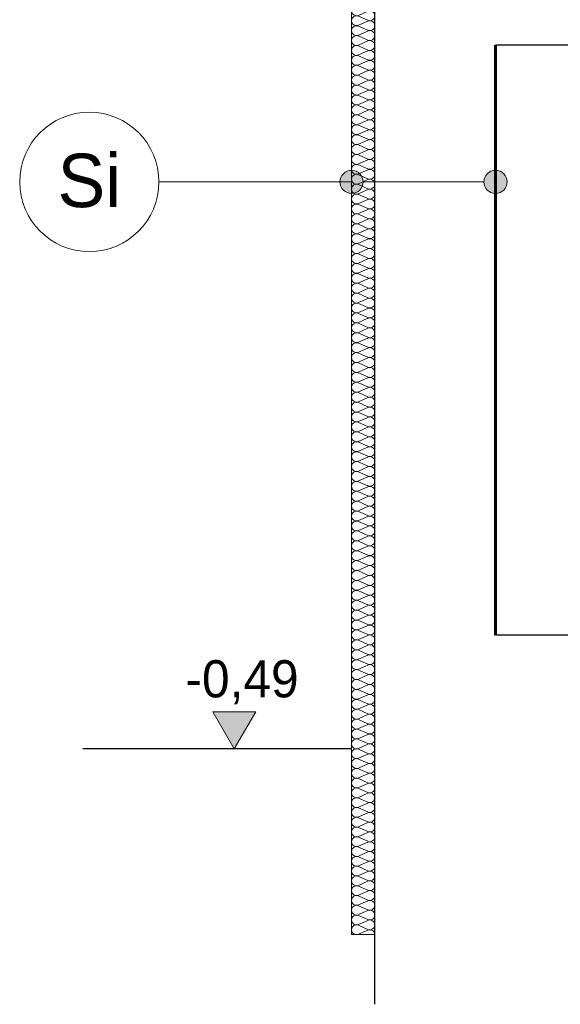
# Model space of a CAD drawing. Extents: x -623047 to -199286, y -27077 to 168279.
# Tile 17 of 194: x -597593 to -595264, y -13920 to -9680. Entities that reach past the tile are written whole.
import ezdxf

# ---------------------------------------------------------------- set-up
doc = ezdxf.new("R2010")
doc.units = 0
doc.header["$MEASUREMENT"] = 0
for name, color, linetype in [('Arch opisy', 7, 'Continuous'), ('Inwent Izolacje', 7, 'Continuous'), ('INWENT WYMIARY', 7, 'Continuous')]:
    doc.layers.add(name, color=color, linetype=linetype)
for name, color, linetype, lineweight in [('Arch opisy_Nr_Pióra__1', 7, 'Continuous', 25), ('Arch opisy_Nr_Pióra__21', 7, 'Continuous', 9), ('INWENT KONST. DREWNIANA_Nr_Pióra__1', 7, 'Continuous', 25), ('INWENT TEREN_Nr_Pióra__1', 7, 'Continuous', 25), ('INWENT WYMIARY_Nr_Pióra__21', 7, 'Continuous', 9), ('INWENT.ŚCIANY_Nr_Pióra__1', 7, 'Continuous', 25), ('INWENT.ŚCIANY_Nr_Pióra__20', 1, 'Continuous', 60)]:
    doc.layers.add(name, color=color, linetype=linetype, lineweight=lineweight)
doc.layers.add('Inwent Izolacje_Nr_Pióra__2', color=7, linetype='Continuous', lineweight=13, true_color=0x7f7f7f)
doc.layers.add('INWENT.ŚCIANY_Nr_Pióra__3', color=7, linetype='Continuous', lineweight=13, true_color=0xff6600)
doc.styles.add('GENERATED_STYLE_2', font='txt')
doc.styles.add('GENERATED_STYLE_5', font='txt')

# ---------------------------------------------------------------- blocks, each defined once
blk = doc.blocks.new('Izolacja cieplna 14_167', base_point=(-596063.4, -12819.6))
at = {"layer": 'Inwent Izolacje_Nr_Pióra__2', "linetype": 'Continuous'}
for p, q in [((-596133.6, -12821.4), (-596093.2, -12838.9)), ((-596093.2, -12842.4), (-596133.6, -12860)), ((-596133.6, -12863.5), (-596093.2, -12881)), ((-596093.2, -12884.5), (-596133.6, -12902.1)), ((-596133.6, -12905.6), (-596093.2, -12923.1)), ((-596093.2, -12926.6), (-596133.6, -12944.2)), ((-596133.6, -12947.7), (-596093.2, -12965.2)), ((-596093.2, -12968.8), (-596133.6, -12986.3)), ((-596133.6, -12989.8), (-596093.2, -13007.3)), ((-596093.2, -13010.9), (-596133.6, -13028.4)), ((-596133.6, -13031.9), (-596093.2, -13049.4)), ((-596093.2, -13053), (-596133.6, -13070.5)), ((-596133.6, -13074), (-596093.2, -13091.5)), ((-596093.2, -13095.1), (-596133.6, -13112.6)), ((-596133.6, -13116.1), (-596093.2, -13133.6)), ((-596093.2, -13137.2), (-596133.6, -13154.7)), ((-596133.6, -13158.2), (-596093.2, -13175.7)), ((-596093.2, -13179.3), (-596133.6, -13196.8)), ((-596133.6, -13200.3), (-596093.2, -13217.8)), ((-596093.2, -13221.4), (-596133.6, -13238.9)), ((-596133.6, -13242.4), (-596093.2, -13260)), ((-596093.2, -13263.5), (-596133.6, -13281)), ((-596133.6, -13284.5), (-596093.2, -13302.1)), ((-596093.2, -13305.6), (-596133.6, -13323.1)), ((-596133.6, -13326.6), (-596093.2, -13344.2)), ((-596093.2, -13347.7), (-596133.6, -13365.2)), ((-596133.6, -13368.8), (-596093.2, -13386.3)), ((-596093.2, -13389.8), (-596133.6, -13407.3)), ((-596133.6, -13410.9), (-596093.2, -13428.4)), ((-596093.2, -13431.9), (-596133.6, -13449.4)), ((-596133.6, -13453), (-596093.2, -13470.5)), ((-596093.2, -13474), (-596133.6, -13491.5)), ((-596133.6, -13495.1), (-596093.2, -13512.6)), ((-596093.2, -13516.1), (-596133.6, -13533.6)), ((-596133.6, -13537.2), (-596093.2, -13554.7)), ((-596093.2, -13558.2), (-596133.6, -13575.7)), ((-596133.6, -13579.3), (-596093.2, -13596.8)), ((-596093.2, -13600.3), (-596133.6, -13617.8))]:
    blk.add_line(p, q, dxfattribs=at)
for centre, start_param, end_param in [((-596142.1, -12840.7), 1.158003, 5.125183), ((-596084.7, -12819.6), 4.299596, 6.283185), ((-596084.7, -12861.7), 4.299595, 8.266774), ((-596142.1, -12882.8), 1.158003, 5.125183), ((-596084.7, -12903.8), 4.299595, 8.266774), ((-596142.1, -12924.9), 1.158003, 5.125183), ((-596084.7, -12945.9), 4.299595, 8.266774), ((-596142.1, -12967), 1.158003, 5.125183), ((-596084.7, -12988), 4.299595, 8.266774), ((-596142.1, -13009.1), 1.158003, 5.125183), ((-596084.7, -13030.1), 4.299595, 8.266774), ((-596142.1, -13051.2), 1.158003, 5.125183), ((-596084.7, -13072.2), 4.299595, 8.266774), ((-596142.1, -13093.3), 1.158003, 5.125183), ((-596084.7, -13114.4), 4.299595, 8.266774), ((-596142.1, -13135.4), 1.158003, 5.125183), ((-596084.7, -13156.5), 4.299595, 8.266774), ((-596142.1, -13177.5), 1.158003, 5.125183), ((-596084.7, -13198.6), 4.299595, 8.266774), ((-596142.1, -13219.6), 1.158003, 5.125183), ((-596084.7, -13240.7), 4.299595, 8.266774), ((-596142.1, -13261.7), 1.158003, 5.125183), ((-596084.7, -13282.8), 4.299595, 8.266774), ((-596142.1, -13303.8), 1.158003, 5.125183), ((-596084.7, -13324.9), 4.299595, 8.266774), ((-596142.1, -13345.9), 1.158003, 5.125183), ((-596084.7, -13367), 4.299595, 8.266774), ((-596142.1, -13388), 1.158003, 5.125183), ((-596084.7, -13409.1), 4.299595, 8.266774), ((-596142.1, -13430.1), 1.158003, 5.125183), ((-596084.7, -13451.2), 4.299595, 8.266774), ((-596142.1, -13472.2), 1.158003, 5.125183), ((-596084.7, -13493.3), 4.299595, 8.266774), ((-596142.1, -13514.4), 1.158003, 5.125183), ((-596084.7, -13535.4), 4.299595, 8.266774), ((-596142.1, -13556.5), 1.158003, 5.125183), ((-596084.7, -13577.5), 4.299595, 8.266774), ((-596142.1, -13598.6), 1.158003, 5.125183), ((-596084.7, -13619.6), 0, 1.983589)]:
    blk.add_ellipse(centre, major_axis=(21.3, 0), ratio=0.989883, start_param=start_param, end_param=end_param, dxfattribs=at)
blk = doc.blocks.new('Izolacja cieplna 14_176', base_point=(-596063.4, -8809.6))
at = {"layer": 'Inwent Izolacje_Nr_Pióra__2', "linetype": 'Continuous'}
for p, q in [((-596133.6, -8811.4), (-596093.2, -8829.2)), ((-596093.2, -8832.7), (-596133.6, -8850.5)), ((-596133.6, -8854.1), (-596093.2, -8871.8)), ((-596093.2, -8875.4), (-596133.6, -8893.1)), ((-596133.6, -8896.7), (-596093.2, -8914.5)), ((-596093.2, -8918.1), (-596133.6, -8935.8)), ((-596133.6, -8939.4), (-596093.2, -8957.1)), ((-596093.2, -8960.7), (-596133.6, -8978.5)), ((-596133.6, -8982), (-596093.2, -8999.8)), ((-596093.2, -9003.4), (-596133.6, -9021.1)), ((-596133.6, -9024.7), (-596093.2, -9042.5)), ((-596093.2, -9046), (-596133.6, -9063.8)), ((-596133.6, -9067.4), (-596093.2, -9085.1)), ((-596093.2, -9088.7), (-596133.6, -9106.4)), ((-596133.6, -9110), (-596093.2, -9127.8)), ((-596093.2, -9131.4), (-596133.6, -9149.1)), ((-596133.6, -9152.7), (-596093.2, -9170.4)), ((-596093.2, -9174), (-596133.6, -9191.8)), ((-596133.6, -9195.3), (-596093.2, -9213.1)), ((-596093.2, -9216.7), (-596133.6, -9234.4)), ((-596133.6, -9238), (-596093.2, -9255.7)), ((-596093.2, -9259.3), (-596133.6, -9277.1)), ((-596133.6, -9280.7), (-596093.2, -9298.4)), ((-596093.2, -9302), (-596133.6, -9319.7)), ((-596133.6, -9323.3), (-596093.2, -9341.1)), ((-596093.2, -9344.7), (-596133.6, -9362.4)), ((-596133.6, -9366), (-596093.2, -9383.7)), ((-596093.2, -9387.3), (-596133.6, -9405.1)), ((-596133.6, -9408.6), (-596093.2, -9426.4)), ((-596093.2, -9430), (-596133.6, -9447.7)), ((-596133.6, -9451.3), (-596093.2, -9469)), ((-596093.2, -9472.6), (-596133.6, -9490.4)), ((-596133.6, -9494), (-596093.2, -9511.7)), ((-596093.2, -9515.3), (-596133.6, -9533)), ((-596133.6, -9536.6), (-596093.2, -9554.4)), ((-596093.2, -9557.9), (-596133.6, -9575.7)), ((-596133.6, -9579.3), (-596093.2, -9597)), ((-596093.2, -9600.6), (-596133.6, -9618.4)), ((-596133.6, -9621.9), (-596093.2, -9639.7)), ((-596093.2, -9643.3), (-596133.6, -9661)), ((-596133.6, -9664.6), (-596093.2, -9682.3)), ((-596093.2, -9685.9), (-596133.6, -9703.7)), ((-596133.6, -9707.3), (-596093.2, -9725)), ((-596093.2, -9728.6), (-596133.6, -9746.3)), ((-596133.6, -9749.9), (-596093.2, -9767.7)), ((-596093.2, -9771.2), (-596133.6, -9789)), ((-596133.6, -9792.6), (-596093.2, -9810.3)), ((-596093.2, -9813.9), (-596133.6, -9831.7)), ((-596133.6, -9835.2), (-596093.2, -9853)), ((-596093.2, -9856.6), (-596133.6, -9874.3)), ((-596133.6, -9877.9), (-596093.2, -9895.6)), ((-596093.2, -9899.2), (-596133.6, -9917)), ((-596133.6, -9920.6), (-596093.2, -9938.3)), ((-596093.2, -9941.9), (-596133.6, -9959.6)), ((-596133.6, -9963.2), (-596093.2, -9981)), ((-596093.2, -9984.5), (-596133.6, -10002.3)), ((-596133.6, -10005.9), (-596093.2, -10023.6)), ((-596093.2, -10027.2), (-596133.6, -10045)), ((-596133.6, -10048.5), (-596093.2, -10066.3)), ((-596093.2, -10069.9), (-596133.6, -10087.6)), ((-596133.6, -10091.2), (-596093.2, -10108.9)), ((-596093.2, -10112.5), (-596133.6, -10130.3)), ((-596133.6, -10133.9), (-596093.2, -10151.6)), ((-596093.2, -10155.2), (-596133.6, -10172.9)), ((-596133.6, -10176.5), (-596093.2, -10194.3)), ((-596093.2, -10197.8), (-596133.6, -10215.6)), ((-596133.6, -10219.2), (-596093.2, -10236.9)), ((-596093.2, -10240.5), (-596133.6, -10258.2)), ((-596133.6, -10261.8), (-596093.2, -10279.6)), ((-596093.2, -10283.2), (-596133.6, -10300.9)), ((-596133.6, -10304.5), (-596093.2, -10322.2)), ((-596093.2, -10325.8), (-596133.6, -10343.6)), ((-596133.6, -10347.2), (-596093.2, -10364.9)), ((-596093.2, -10368.5), (-596133.6, -10386.2)), ((-596133.6, -10389.8), (-596093.2, -10407.6)), ((-596093.2, -10411.1), (-596133.6, -10428.9)), ((-596133.6, -10432.5), (-596093.2, -10450.2)), ((-596093.2, -10453.8), (-596133.6, -10471.5)), ((-596133.6, -10475.1), (-596093.2, -10492.9)), ((-596093.2, -10496.5), (-596133.6, -10514.2)), ((-596133.6, -10517.8), (-596093.2, -10535.5)), ((-596093.2, -10539.1), (-596133.6, -10556.9)), ((-596133.6, -10560.4), (-596093.2, -10578.2)), ((-596093.2, -10581.8), (-596133.6, -10599.5)), ((-596133.6, -10603.1), (-596093.2, -10620.9)), ((-596093.2, -10624.4), (-596133.6, -10642.2)), ((-596133.6, -10645.8), (-596093.2, -10663.5)), ((-596093.2, -10667.1), (-596133.6, -10684.8)), ((-596133.6, -10688.4), (-596093.2, -10706.2)), ((-596093.2, -10709.8), (-596133.6, -10727.5)), ((-596133.6, -10731.1), (-596093.2, -10748.8)), ((-596093.2, -10752.4), (-596133.6, -10770.2)), ((-596133.6, -10773.7), (-596093.2, -10791.5)), ((-596093.2, -10795.1), (-596133.6, -10812.8)), ((-596133.6, -10816.4), (-596093.2, -10834.2)), ((-596093.2, -10837.7), (-596133.6, -10855.5)), ((-596133.6, -10859.1), (-596093.2, -10876.8)), ((-596093.2, -10880.4), (-596133.6, -10898.1)), ((-596133.6, -10901.7), (-596093.2, -10919.5)), ((-596093.2, -10923.1), (-596133.6, -10940.8)), ((-596133.6, -10944.4), (-596093.2, -10962.1)), ((-596093.2, -10965.7), (-596133.6, -10983.5)), ((-596133.6, -10987), (-596093.2, -11004.8)), ((-596093.2, -11008.4), (-596133.6, -11026.1)), ((-596133.6, -11029.7), (-596093.2, -11047.5)), ((-596093.2, -11051), (-596133.6, -11068.8)), ((-596133.6, -11072.4), (-596093.2, -11090.1)), ((-596093.2, -11093.7), (-596133.6, -11111.4)), ((-596133.6, -11115), (-596093.2, -11132.8)), ((-596093.2, -11136.4), (-596133.6, -11154.1)), ((-596133.6, -11157.7), (-596093.2, -11175.4)), ((-596093.2, -11179), (-596133.6, -11196.8)), ((-596133.6, -11200.3), (-596093.2, -11218.1)), ((-596093.2, -11221.7), (-596133.6, -11239.4)), ((-596133.6, -11243), (-596093.2, -11260.7)), ((-596093.2, -11264.3), (-596133.6, -11282.1)), ((-596133.6, -11285.7), (-596093.2, -11303.4)), ((-596093.2, -11307), (-596133.6, -11324.7)), ((-596133.6, -11328.3), (-596093.2, -11346.1)), ((-596093.2, -11349.7), (-596133.6, -11367.4)), ((-596133.6, -11371), (-596093.2, -11388.7)), ((-596093.2, -11392.3), (-596133.6, -11410.1)), ((-596133.6, -11413.6), (-596093.2, -11431.4)), ((-596093.2, -11435), (-596133.6, -11452.7)), ((-596133.6, -11456.3), (-596093.2, -11474)), ((-596093.2, -11477.6), (-596133.6, -11495.4)), ((-596133.6, -11499), (-596093.2, -11516.7)), ((-596093.2, -11520.3), (-596133.6, -11538)), ((-596133.6, -11541.6), (-596093.2, -11559.4)), ((-596093.2, -11562.9), (-596133.6, -11580.7)), ((-596133.6, -11584.3), (-596093.2, -11602)), ((-596093.2, -11605.6), (-596133.6, -11623.4)), ((-596133.6, -11626.9), (-596093.2, -11644.7)), ((-596093.2, -11648.3), (-596133.6, -11666)), ((-596133.6, -11669.6), (-596093.2, -11687.3)), ((-596093.2, -11690.9), (-596133.6, -11708.7)), ((-596133.6, -11712.3), (-596093.2, -11730)), ((-596093.2, -11733.6), (-596133.6, -11751.3)), ((-596133.6, -11754.9), (-596093.2, -11772.7)), ((-596093.2, -11776.2), (-596133.6, -11794)), ((-596133.6, -11797.6), (-596093.2, -11815.3)), ((-596093.2, -11818.9), (-596133.6, -11836.7)), ((-596133.6, -11840.2), (-596093.2, -11858)), ((-596093.2, -11861.6), (-596133.6, -11879.3)), ((-596133.6, -11882.9), (-596093.2, -11900.6)), ((-596093.2, -11904.2), (-596133.6, -11922)), ((-596133.6, -11925.6), (-596093.2, -11943.3)), ((-596093.2, -11946.9), (-596133.6, -11964.6)), ((-596133.6, -11968.2), (-596093.2, -11986)), ((-596093.2, -11989.5), (-596133.6, -12007.3)), ((-596133.6, -12010.9), (-596093.2, -12028.6)), ((-596093.2, -12032.2), (-596133.6, -12050)), ((-596133.6, -12053.5), (-596093.2, -12071.3)), ((-596093.2, -12074.9), (-596133.6, -12092.6)), ((-596133.6, -12096.2), (-596093.2, -12113.9)), ((-596093.2, -12117.5), (-596133.6, -12135.3)), ((-596133.6, -12138.9), (-596093.2, -12156.6)), ((-596093.2, -12160.2), (-596133.6, -12177.9)), ((-596133.6, -12181.5), (-596093.2, -12199.3)), ((-596093.2, -12202.8), (-596133.6, -12220.6)), ((-596133.6, -12224.2), (-596093.2, -12241.9)), ((-596093.2, -12245.5), (-596133.6, -12263.2)), ((-596133.6, -12266.8), (-596093.2, -12284.6)), ((-596093.2, -12288.2), (-596133.6, -12305.9)), ((-596133.6, -12309.5), (-596093.2, -12327.2)), ((-596093.2, -12330.8), (-596133.6, -12348.6)), ((-596133.6, -12352.2), (-596093.2, -12369.9)), ((-596093.2, -12373.5), (-596133.6, -12391.2)), ((-596133.6, -12394.8), (-596093.2, -12412.6)), ((-596093.2, -12416.1), (-596133.6, -12433.9)), ((-596133.6, -12437.5), (-596093.2, -12455.2)), ((-596093.2, -12458.8), (-596133.6, -12476.5)), ((-596133.6, -12480.1), (-596093.2, -12497.9)), ((-596093.2, -12501.5), (-596133.6, -12519.2)), ((-596133.6, -12522.8), (-596093.2, -12540.5)), ((-596093.2, -12544.1), (-596133.6, -12561.9)), ((-596133.6, -12565.4), (-596093.2, -12583.2)), ((-596093.2, -12586.8), (-596133.6, -12604.5)), ((-596133.6, -12608.1), (-596093.2, -12625.9)), ((-596093.2, -12629.4), (-596133.6, -12647.2)), ((-596133.6, -12650.8), (-596093.2, -12668.5)), ((-596093.2, -12672.1), (-596133.6, -12689.8)), ((-596133.6, -12693.4), (-596093.2, -12711.2)), ((-596093.2, -12714.8), (-596133.6, -12732.5)), ((-596133.6, -12736.1), (-596093.2, -12753.8)), ((-596093.2, -12757.4), (-596133.6, -12775.2)), ((-596133.6, -12778.7), (-596093.2, -12796.5)), ((-596093.2, -12800.1), (-596133.6, -12817.8))]:
    blk.add_line(p, q, dxfattribs=at)
for centre, start_param, end_param in [((-596142.1, -8830.9), 2.728799, 6.695979), ((-596084.7, -8809.6), 5.870392, 7.853982), ((-596142.1, -8873.6), 2.728799, 6.695979), ((-596084.7, -8852.3), 5.870392, 9.837571), ((-596142.1, -8916.3), 2.728799, 6.695979), ((-596084.7, -8894.9), 5.870392, 9.837571), ((-596142.1, -8958.9), 2.728799, 6.695979), ((-596084.7, -8937.6), 5.870392, 9.837571), ((-596142.1, -9001.6), 2.728799, 6.695979), ((-596084.7, -8980.3), 5.870392, 9.837571), ((-596142.1, -9044.2), 2.728799, 6.695979), ((-596084.7, -9022.9), 5.870392, 9.837571), ((-596142.1, -9086.9), 2.728799, 6.695979), ((-596084.7, -9065.6), 5.870392, 9.837571), ((-596142.1, -9129.6), 2.728799, 6.695979), ((-596084.7, -9108.2), 5.870392, 9.837571), ((-596142.1, -9172.2), 2.728799, 6.695979), ((-596084.7, -9150.9), 5.870392, 9.837571), ((-596142.1, -9214.9), 2.728799, 6.695979), ((-596084.7, -9193.6), 5.870392, 9.837571), ((-596142.1, -9257.5), 2.728799, 6.695979), ((-596084.7, -9236.2), 5.870392, 9.837571), ((-596142.1, -9300.2), 2.728799, 6.695979), ((-596084.7, -9278.9), 5.870392, 9.837571), ((-596142.1, -9342.9), 2.728799, 6.695979), ((-596084.7, -9321.5), 5.870392, 9.837571), ((-596142.1, -9385.5), 2.728799, 6.695979), ((-596084.7, -9364.2), 5.870392, 9.837571), ((-596142.1, -9428.2), 2.728799, 6.695979), ((-596084.7, -9406.8), 5.870392, 9.837571), ((-596142.1, -9470.8), 2.728799, 6.695979), ((-596084.7, -9449.5), 5.870392, 9.837571), ((-596142.1, -9513.5), 2.728799, 6.695979), ((-596084.7, -9492.2), 5.870392, 9.837571), ((-596142.1, -9556.2), 2.728799, 6.695979), ((-596084.7, -9534.8), 5.870392, 9.837571), ((-596142.1, -9598.8), 2.728799, 6.695979), ((-596084.7, -9577.5), 5.870392, 9.837571), ((-596142.1, -9641.5), 2.728799, 6.695979), ((-596084.7, -9620.1), 5.870392, 9.837571), ((-596142.1, -9684.1), 2.728799, 6.695979), ((-596084.7, -9662.8), 5.870392, 9.837571), ((-596142.1, -9726.8), 2.728799, 6.695979), ((-596084.7, -9705.5), 5.870392, 9.837571), ((-596142.1, -9769.5), 2.728799, 6.695979), ((-596084.7, -9748.1), 5.870392, 9.837571), ((-596142.1, -9812.1), 2.728799, 6.695979), ((-596084.7, -9790.8), 5.870392, 9.837571), ((-596142.1, -9854.8), 2.728799, 6.695979), ((-596084.7, -9833.4), 5.870392, 9.837571), ((-596142.1, -9897.4), 2.728799, 6.695979), ((-596084.7, -9876.1), 5.870392, 9.837571), ((-596142.1, -9940.1), 2.728799, 6.695979), ((-596084.7, -9918.8), 5.870392, 9.837571), ((-596142.1, -9982.8), 2.728799, 6.695979), ((-596084.7, -9961.4), 5.870392, 9.837571), ((-596142.1, -10025.4), 2.728799, 6.695979), ((-596084.7, -10004.1), 5.870392, 9.837571), ((-596142.1, -10068.1), 2.728799, 6.695979), ((-596084.7, -10046.7), 5.870392, 9.837571), ((-596142.1, -10110.7), 2.728799, 6.695979), ((-596084.7, -10089.4), 5.870392, 9.837571), ((-596142.1, -10153.4), 2.728799, 6.695979), ((-596084.7, -10132.1), 5.870392, 9.837571), ((-596142.1, -10196.1), 2.728799, 6.695979), ((-596084.7, -10174.7), 5.870392, 9.837571), ((-596142.1, -10238.7), 2.728799, 6.695979), ((-596084.7, -10217.4), 5.870392, 9.837571), ((-596142.1, -10281.4), 2.728799, 6.695979), ((-596084.7, -10260), 5.870392, 9.837571), ((-596142.1, -10324), 2.728799, 6.695979), ((-596084.7, -10302.7), 5.870392, 9.837571), ((-596142.1, -10366.7), 2.728799, 6.695979), ((-596084.7, -10345.4), 5.870392, 9.837571), ((-596142.1, -10409.3), 2.728799, 6.695979), ((-596084.7, -10388), 5.870392, 9.837571), ((-596142.1, -10452), 2.728799, 6.695979), ((-596084.7, -10430.7), 5.870392, 9.837571), ((-596142.1, -10494.7), 2.728799, 6.695979), ((-596084.7, -10473.3), 5.870392, 9.837571), ((-596142.1, -10537.3), 2.728799, 6.695979), ((-596084.7, -10516), 5.870392, 9.837571), ((-596142.1, -10580), 2.728799, 6.695979), ((-596084.7, -10558.7), 5.870392, 9.837571), ((-596142.1, -10622.6), 2.728799, 6.695979), ((-596084.7, -10601.3), 5.870392, 9.837571), ((-596142.1, -10665.3), 2.728799, 6.695979), ((-596084.7, -10644), 5.870392, 9.837571), ((-596142.1, -10708), 2.728799, 6.695979), ((-596084.7, -10686.6), 5.870392, 9.837571), ((-596084.7, -10729.3), 5.870392, 9.837571), ((-596142.1, -10750.6), 2.728799, 6.695979), ((-596084.7, -10772), 5.870392, 9.837571), ((-596142.1, -10793.3), 2.728799, 6.695979), ((-596084.7, -10814.6), 5.870392, 9.837571), ((-596142.1, -10835.9), 2.728799, 6.695979), ((-596084.7, -10857.3), 5.870392, 9.837571), ((-596142.1, -10878.6), 2.728799, 6.695979), ((-596084.7, -10899.9), 5.870392, 9.837571), ((-596142.1, -10921.3), 2.728799, 6.695979), ((-596084.7, -10942.6), 5.870392, 9.837571), ((-596142.1, -10963.9), 2.728799, 6.695979), ((-596084.7, -10985.3), 5.870392, 9.837571), ((-596142.1, -11006.6), 2.728799, 6.695979), ((-596084.7, -11027.9), 5.870392, 9.837571), ((-596142.1, -11049.2), 2.728799, 6.695979), ((-596084.7, -11070.6), 5.870392, 9.837571), ((-596142.1, -11091.9), 2.728799, 6.695979), ((-596084.7, -11113.2), 5.870392, 9.837571), ((-596142.1, -11134.6), 2.728799, 6.695979), ((-596084.7, -11155.9), 5.870392, 9.837571), ((-596142.1, -11177.2), 2.728799, 6.695979), ((-596084.7, -11198.6), 5.870392, 9.837571), ((-596142.1, -11219.9), 2.728799, 6.695979), ((-596084.7, -11241.2), 5.870392, 9.837571), ((-596142.1, -11262.5), 2.728799, 6.695979), ((-596084.7, -11283.9), 5.870392, 9.837571), ((-596142.1, -11305.2), 2.728799, 6.695979), ((-596084.7, -11326.5), 5.870392, 9.837571), ((-596142.1, -11347.9), 2.728799, 6.695979), ((-596084.7, -11369.2), 5.870392, 9.837571), ((-596142.1, -11390.5), 2.728799, 6.695979), ((-596084.7, -11411.8), 5.870392, 9.837571), ((-596142.1, -11433.2), 2.728799, 6.695979), ((-596084.7, -11454.5), 5.870392, 9.837571), ((-596142.1, -11475.8), 2.728799, 6.695979), ((-596084.7, -11497.2), 5.870392, 9.837571), ((-596142.1, -11518.5), 2.728799, 6.695979), ((-596084.7, -11539.8), 5.870392, 9.837571), ((-596142.1, -11561.2), 2.728799, 6.695979), ((-596084.7, -11582.5), 5.870392, 9.837571), ((-596142.1, -11603.8), 2.728799, 6.695979), ((-596084.7, -11625.1), 5.870392, 9.837571), ((-596142.1, -11646.5), 2.728799, 6.695979), ((-596084.7, -11667.8), 5.870392, 9.837571), ((-596142.1, -11689.1), 2.728799, 6.695979), ((-596084.7, -11710.5), 5.870392, 9.837571), ((-596142.1, -11731.8), 2.728799, 6.695979), ((-596084.7, -11753.1), 5.870392, 9.837571), ((-596142.1, -11774.5), 2.728799, 6.695979), ((-596084.7, -11795.8), 5.870392, 9.837571), ((-596142.1, -11817.1), 2.728799, 6.695979), ((-596084.7, -11838.4), 5.870392, 9.837571), ((-596142.1, -11859.8), 2.728799, 6.695979), ((-596084.7, -11881.1), 5.870392, 9.837571), ((-596142.1, -11902.4), 2.728799, 6.695979), ((-596084.7, -11923.8), 5.870392, 9.837571), ((-596142.1, -11945.1), 2.728799, 6.695979), ((-596084.7, -11966.4), 5.870392, 9.837571), ((-596142.1, -11987.8), 2.728799, 6.695979), ((-596084.7, -12009.1), 5.870392, 9.837571), ((-596142.1, -12030.4), 2.728799, 6.695979), ((-596084.7, -12051.7), 5.870392, 9.837571), ((-596142.1, -12073.1), 2.728799, 6.695979), ((-596084.7, -12094.4), 5.870392, 9.837571), ((-596142.1, -12115.7), 2.728799, 6.695979), ((-596084.7, -12137.1), 5.870392, 9.837571), ((-596142.1, -12158.4), 2.728799, 6.695979), ((-596084.7, -12179.7), 5.870392, 9.837571), ((-596142.1, -12201.1), 2.728799, 6.695979), ((-596084.7, -12222.4), 5.870392, 9.837571), ((-596142.1, -12243.7), 2.728799, 6.695979), ((-596084.7, -12265), 5.870392, 9.837571), ((-596142.1, -12286.4), 2.728799, 6.695979), ((-596084.7, -12307.7), 5.870392, 9.837571), ((-596142.1, -12329), 2.728799, 6.695979), ((-596084.7, -12350.4), 5.870392, 9.837571), ((-596142.1, -12371.7), 2.728799, 6.695979), ((-596084.7, -12393), 5.870392, 9.837571), ((-596142.1, -12414.3), 2.728799, 6.695979), ((-596084.7, -12435.7), 5.870392, 9.837571), ((-596142.1, -12457), 2.728799, 6.695979), ((-596084.7, -12478.3), 5.870392, 9.837571), ((-596142.1, -12499.7), 2.728799, 6.695979), ((-596084.7, -12521), 5.870392, 9.837571), ((-596142.1, -12542.3), 2.728799, 6.695979), ((-596084.7, -12563.7), 5.870392, 9.837571), ((-596142.1, -12585), 2.728799, 6.695979), ((-596084.7, -12606.3), 5.870392, 9.837571), ((-596142.1, -12627.6), 2.728799, 6.695979), ((-596084.7, -12649), 5.870392, 9.837571), ((-596142.1, -12670.3), 2.728799, 6.695979), ((-596084.7, -12691.6), 5.870392, 9.837571), ((-596142.1, -12713), 2.728799, 6.695979), ((-596084.7, -12734.3), 5.870392, 9.837571), ((-596142.1, -12755.6), 2.728799, 6.695979), ((-596084.7, -12777), 5.870392, 9.837571), ((-596142.1, -12798.3), 2.728799, 6.695979), ((-596084.7, -12819.6), 1.570796, 3.554385)]:
    blk.add_ellipse(centre, major_axis=(0, -21.3), ratio=0.997094, start_param=start_param, end_param=end_param, dxfattribs=at)
blk = doc.blocks.new('Wymiary_125', base_point=(-596669, -12819.6))
at = {"layer": 'INWENT WYMIARY_Nr_Pióra__21', "linetype": 'Continuous'}
blk.add_hatch(color=256, dxfattribs=at).paths.add_polyline_path([(-596669, -12819.6), (-596761.8, -12659.6), (-596576.2, -12659.6)], flags=0)
for p, q in [((-596669, -12819.6), (-596761.8, -12659.6)), ((-596761.8, -12659.6), (-596576.2, -12659.6)), ((-596576.2, -12659.6), (-596669, -12819.6)), ((-596669, -12819.6), (-596789, -12819.6)), ((-596669, -12819.6), (-596549, -12819.6))]:
    blk.add_line(p, q, dxfattribs=at)
at = {"layer": 'INWENT WYMIARY_Nr_Pióra__21', "insert": (-596879.1, -12627.6), "char_height": 160, "attachment_point": 7, "style": 'GENERATED_STYLE_2'}
blk.add_mtext('{-0,49}', dxfattribs=at)
blk = doc.blocks.new('Linia_153', base_point=(-595543.4, -10378.2))
at = {"layer": 'Arch opisy_Nr_Pióra__21', "linetype": 'Continuous'}
for points in [[(-596113.4, -10378.2), (-596117.2, -10359), (-596128.1, -10342.8), (-596144.3, -10332), (-596163.4, -10328.2), (-596182.5, -10332), (-596198.8, -10342.8), (-596209.6, -10359), (-596213.4, -10378.2), (-596209.6, -10397.3), (-596198.8, -10413.5), (-596182.5, -10424.4), (-596163.4, -10428.2), (-596144.3, -10424.4), (-596128.1, -10413.5), (-596117.2, -10397.3)], [(-595493.4, -10378.2), (-595497.2, -10359), (-595508.1, -10342.8), (-595524.3, -10332), (-595543.4, -10328.2), (-595562.5, -10332), (-595578.8, -10342.8), (-595589.6, -10359), (-595593.4, -10378.2), (-595589.6, -10397.3), (-595578.8, -10413.5), (-595562.5, -10424.4), (-595543.4, -10428.2), (-595524.3, -10424.4), (-595508.1, -10413.5), (-595497.2, -10397.3)]]:
    blk.add_hatch(color=256, dxfattribs=at).paths.add_polyline_path(points, flags=0)
blk.add_line((-595593.4, -10378.2), (-596113.4, -10378.2), dxfattribs=at)
for centre in [(-596163.4, -10378.2), (-595543.4, -10378.2)]:
    blk.add_circle(centre, 50, dxfattribs=at)
blk = doc.blocks.new('Linia_154', base_point=(-596163.4, -10378.2))
at = {"layer": 'Arch opisy_Nr_Pióra__21', "linetype": 'Continuous'}
blk.add_line((-596163.4, -10378.2), (-596993.2, -10378.2), dxfattribs=at)
blk.add_circle((-597293.2, -10378.2), 300, dxfattribs=at)

msp = doc.modelspace()

# ---------------------------------------------------------------- linework, layer by layer
at = {"layer": 'INWENT KONST. DREWNIANA_Nr_Pióra__1', "linetype": 'Continuous'}
for p, q in [((-592553.4, -9789.6), (-595543.4, -9789.6)), ((-592553.4, -12329.6), (-595543.4, -12329.6))]:
    msp.add_line(p, q, dxfattribs=at)
at = {"layer": 'INWENT TEREN_Nr_Pióra__1', "linetype": 'Continuous'}
msp.add_line((-596163.4, -12819.6), (-597321.2, -12819.6), dxfattribs=at)
at = {"layer": 'INWENT.ŚCIANY_Nr_Pióra__1', "linetype": 'Continuous'}
msp.add_line((-596063.4, -13919.6), (-596063.4, -8809.6), dxfattribs=at)
at = {"layer": 'INWENT.ŚCIANY_Nr_Pióra__20', "linetype": 'Continuous'}
msp.add_line((-595543.4, -12329.6), (-595543.4, -9789.6), dxfattribs=at)
at = {"layer": 'INWENT.ŚCIANY_Nr_Pióra__3', "linetype": 'Continuous'}
for q in [(-596163.4, -8809.6), (-596063.4, -13619.6)]:
    msp.add_line((-596163.4, -13619.6), q, dxfattribs=at)

# ---------------------------------------------------------------- block references
at = {"layer": 'Arch opisy', "linetype": 'Continuous'}
for name, p in [('Linia_154', (-596163.4, -10378.2)), ('Linia_153', (-595543.4, -10378.2))]:
    msp.add_blockref(name, p, dxfattribs=at)
at = {"layer": 'Inwent Izolacje', "color": 104, "linetype": 'Continuous', "lineweight": 13, "true_color": 0x029e21}
for name, p in [('Izolacja cieplna 14_176', (-596063.4, -8809.6)), ('Izolacja cieplna 14_167', (-596063.4, -12819.6))]:
    msp.add_blockref(name, p, dxfattribs=at)
at = {"layer": 'INWENT WYMIARY', "linetype": 'Continuous'}
msp.add_blockref('Wymiary_125', (-596669, -12819.6), dxfattribs=at)

# ---------------------------------------------------------------- texts
at = {"layer": 'Arch opisy_Nr_Pióra__1', "linetype": 'Continuous', "insert": (-597293.2, -10256.8), "char_height": 230, "attachment_point": 2, "style": 'GENERATED_STYLE_5'}
msp.add_mtext('{Si}', dxfattribs=at)

doc.saveas('drawing.dxf')
